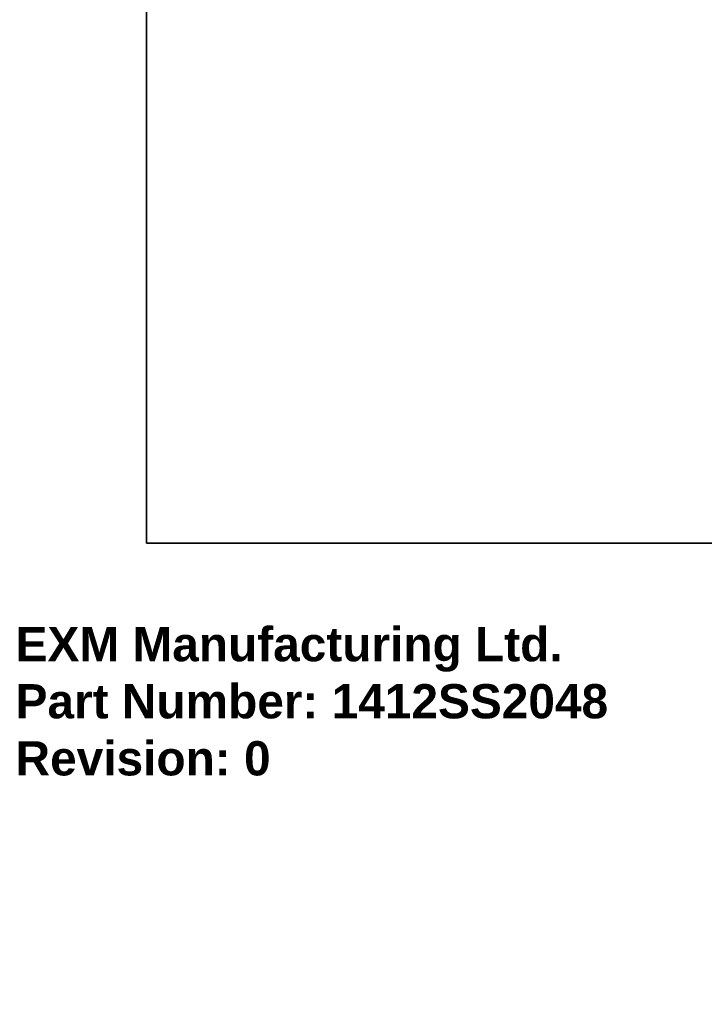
# Model space of a CAD drawing. Header units: inches. Extents: x 0 to 160, y -11 to 104.
# Tile 1 of 121: x 0 to 20, y -11 to 18. Entities that reach past the tile are written whole.
import ezdxf

# ---------------------------------------------------------------- set-up
doc = ezdxf.new("R2010")
doc.units = ezdxf.units.IN
doc.header["$LTSCALE"] = 9.614827
doc.header["$MEASUREMENT"] = 0
doc.layers.get('0').update_dxf_attribs({"lineweight": 25})
doc.layers.add('Sketch Geometry(ANSI)', color=7, linetype='Continuous', lineweight=25)
doc.layers.add('Symbols(ANSI)', color=7, linetype='Continuous', lineweight=25)
doc.styles.add('Current-ANSI', font='arial.ttf')
doc.styles.get("Standard").update_dxf_attribs({"font": 'arialbd.ttf'})

# ---------------------------------------------------------------- blocks, each defined once
blk = doc.blocks.new('Borders 8_EXM - B (Inch)')
at = {"layer": 'Sketch Geometry(ANSI)', "linetype": 'Continuous', "lineweight": 35}
for p, q in [((0.3979, 10.5665), (0.3979, 0.2545)), ((0.3979, 0.2545), (16.3979, 0.2545))]:
    blk.add_line(p, q, dxfattribs=at)
at = {"layer": 'Symbols(ANSI)', "color": 7, "style": 'Current-ANSI'}
blk.add_attdef('FILENAME_AND_PATH_001', (6.1601, 10.7181), '', height=0.09, dxfattribs=at)

msp = doc.modelspace()

# ---------------------------------------------------------------- block references
at = {"xscale": 9.61482679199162, "yscale": 9.61482679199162, "zscale": 9.61482679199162}
msp.add_blockref('Borders 8_EXM - B (Inch)', (0, 0), dxfattribs=at)

# ---------------------------------------------------------------- texts
at = {"insert": (0, 0), "char_height": 1, "attachment_point": 1}
msp.add_mtext_dynamic_manual_height_columns('EXM Manufacturing Ltd.\\PPart Number: 1412SS2048\\PRevision: 0', width=6.990976, gutter_width=1, heights=[0], dxfattribs=at).dxf.set("width", 100)

doc.saveas('drawing.dxf')
